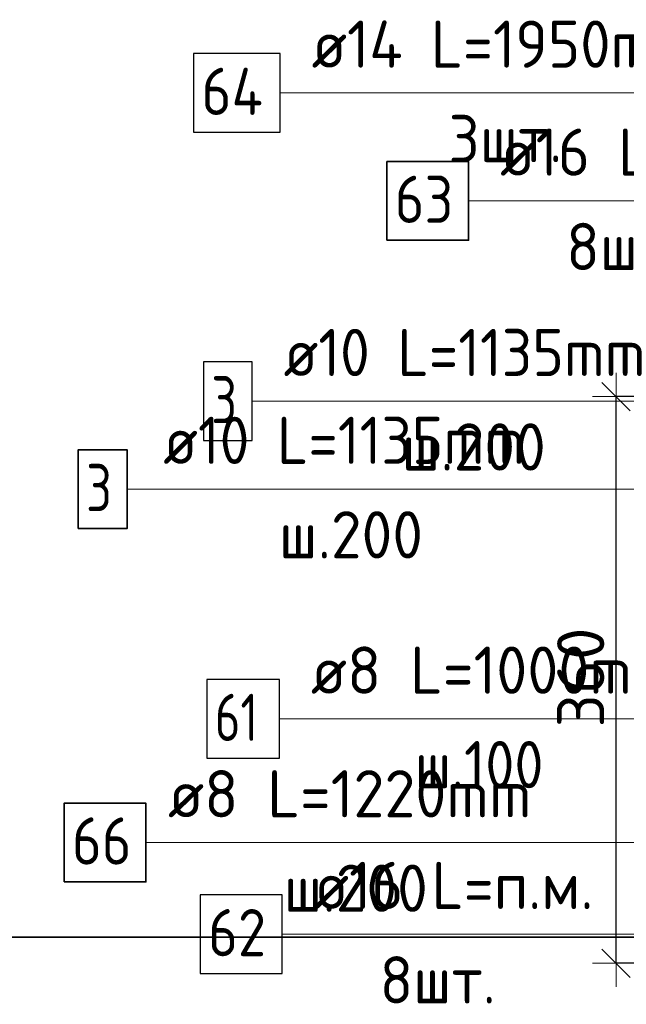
# Model space of a CAD drawing. Header units: metres. Extents: x -38 to 97, y -15 to 21.
# Tile 36 of 87: x 71.721 to 72.107, y 5.229 to 5.855. Entities that reach past the tile are written whole.
import ezdxf

# ---------------------------------------------------------------- set-up
doc = ezdxf.new("R2010")
doc.units = ezdxf.units.M
doc.header["$PDMODE"] = 65
for name, color, linetype, lineweight in [('XR$3$Арм.стержн. Арматура края', 96, 'Continuous', 35), ('XR$3$Арм.стержн. Доп. арматура', 180, 'Continuous', 35), ('XR$3$Арм.стержн. Хомут', 240, 'Continuous', 35), ('XR$3$Арм.стержн.горизонт. 1', 180, 'Continuous', 35), ('XR$5$Арм.стержн. Арматура края', 96, 'Continuous', 35), ('XR$5$Арм.стержн. Хомут', 240, 'Continuous', 35), ('XR$5$Арм.стержн.горизонт. 1', 180, 'Continuous', 35), ('XR$5$Размерная линия (1)', 7, 'Continuous', 13)]:
    doc.layers.add(name, color=color, linetype=linetype, lineweight=lineweight)
doc.styles.add('ISOCPEUR', font='txt')
doc.dimstyles.new('DIMSTYLE_24', dxfattribs={"dimtxt": 0.03, "dimasz": 0.03, "dimexe": 0, "dimexo": 0, "dimgap": 0.015, "dimtad": 2, "dimdec": 0, "dimlfac": 1000, "dimrnd": 5, "dimzin": 12, "dimdsep": 46, "dimtxsty": 'ISOCPEUR', "dimblk1": 'ALL_ML_STRICH', "dimblk2": 'ALL_ML_STRICH', "dimsah": 1, "dimcen": 0, "dimclrd": 7, "dimclre": 256, "dimclrt": 7, "dimadec": 0, "dimazin": 0, "dimtfac": 1, "dimtdec": 0, "dimtix": 1, "dimtmove": 2, "dimatfit": 3, "dimfxl": 0, "dimtzin": 0, "dimlwd": 0, "dimlwe": -3, "dimarcsym": 0})

# ---------------------------------------------------------------- blocks, each defined once
blk = doc.blocks.new('ALL_ML_STRICH')
at = {"color": 0, "linetype": 'ByBlock', "lineweight": -2}
for p, q in [((0, -0.5), (0, 0.5)), ((-0.3, -0.3), (0.3, 0.3)), ((-1, 0), (0.5, 0))]:
    blk.add_line(p, q, dxfattribs=at)
blk = doc.blocks.new('*D518')
at = {"layer": 'DEFPOINTS', "color": 7, "linetype": 'Continuous', "lineweight": 13, "transparency": 33554687}
for p in [(72.23488, 5.61517), (72.10014, 5.25517), (72.23488, 5.25517)]:
    blk.add_point(p, dxfattribs=at)
at = {"layer": 'XR$5$Размерная линия (1)', "color": 9, "linetype": 'Continuous', "lineweight": -2, "true_color": 0xc7c7c7, "transparency": 33554687}
for p, q in [((72.21488, 5.61517), (72.10014, 5.61517)), ((72.21488, 5.25517), (72.10014, 5.25517))]:
    blk.add_line(p, q, dxfattribs=at)
at = {"layer": 'XR$5$Размерная линия (1)', "color": 7, "linetype": 'Continuous', "lineweight": -2, "transparency": 33554687}
blk.add_line((72.10014, 5.25517), (72.10014, 5.61517), dxfattribs=at)
at = {"layer": 'XR$5$Размерная линия (1)', "color": 7, "linetype": 'Continuous', "lineweight": 13, "transparency": 33554687, "xscale": 0.03, "yscale": 0.03, "zscale": 0.03}
for p, rotation in [((72.10014, 5.61517), 90), ((72.10014, 5.25517), 270)]:
    blk.add_blockref('ALL_ML_STRICH', p, dxfattribs=dict(at, rotation=rotation))
at = {"layer": 'XR$5$Размерная линия (1)', "color": 7, "linetype": 'Continuous', "lineweight": 13, "transparency": 33554687, "insert": (72.07764, 5.43667), "char_height": 0.03, "width": 0.09, "attachment_point": 5, "rotation": 90, "style": 'ISOCPEUR'}
blk.add_mtext('\\A1;{360}', dxfattribs=at)

msp = doc.modelspace()

# ---------------------------------------------------------------- linework, layer by layer
at = {"color": 7, "linetype": 'Continuous', "lineweight": 35, "transparency": 33554687}
msp.add_line((67.91979, 5.27171), (86.41979, 5.27171), dxfattribs=at)
at = {"layer": 'XR$3$Арм.стержн. Арматура края', "color": 7, "linetype": 'Continuous', "lineweight": 13, "transparency": 33554687}
msp.add_line((71.86884, 5.61217), (72.17584, 5.61217), dxfattribs=at)
at = {"layer": 'XR$3$Арм.стержн. Арматура края', "color": 7, "linetype": 'Continuous', "lineweight": 25, "transparency": 33554687}
msp.add_lwpolyline([(71.83784, 5.58717), (71.86884, 5.58717), (71.86884, 5.63717), (71.83784, 5.63717), (71.83784, 5.58717)], dxfattribs=at)
at = {"layer": 'XR$3$Арм.стержн. Доп. арматура', "color": 7, "linetype": 'Continuous', "lineweight": 13, "transparency": 33554687}
msp.add_line((71.88664, 5.80808), (72.20264, 5.80808), dxfattribs=at)
at = {"layer": 'XR$3$Арм.стержн. Доп. арматура', "color": 7, "linetype": 'Continuous', "lineweight": 25, "transparency": 33554687}
msp.add_lwpolyline([(71.83164, 5.78308), (71.88664, 5.78308), (71.88664, 5.83308), (71.83164, 5.83308), (71.83164, 5.78308)], dxfattribs=at)
at = {"layer": 'XR$3$Арм.стержн. Хомут', "color": 7, "linetype": 'Continuous', "lineweight": 13, "transparency": 33554687}
msp.add_line((71.88614, 5.41033), (72.16914, 5.41033), dxfattribs=at)
at = {"layer": 'XR$3$Арм.стержн. Хомут', "color": 7, "linetype": 'Continuous', "lineweight": 25, "transparency": 33554687}
msp.add_lwpolyline([(71.84014, 5.38533), (71.88614, 5.38533), (71.88614, 5.43533), (71.84014, 5.43533), (71.84014, 5.38533)], dxfattribs=at)
at = {"layer": 'XR$3$Арм.стержн.горизонт. 1', "color": 7, "linetype": 'Continuous', "lineweight": 13, "transparency": 33554687}
msp.add_line((71.88791, 5.27357), (72.11391, 5.27357), dxfattribs=at)
at = {"layer": 'XR$3$Арм.стержн.горизонт. 1', "color": 7, "linetype": 'Continuous', "lineweight": 25, "transparency": 33554687}
msp.add_lwpolyline([(71.83591, 5.24857), (71.88791, 5.24857), (71.88791, 5.29857), (71.83591, 5.29857), (71.83591, 5.24857)], dxfattribs=at)
at = {"layer": 'XR$5$Арм.стержн. Арматура края', "color": 7, "linetype": 'Continuous', "lineweight": 13, "transparency": 33554687}
for p, q in [((71.78933, 5.55634), (72.09933, 5.55634)), ((72.09933, 5.55634), (72.25996, 5.55634))]:
    msp.add_line(p, q, dxfattribs=at)
at = {"layer": 'XR$5$Арм.стержн. Арматура края', "color": 7, "linetype": 'Continuous', "lineweight": 35, "transparency": 33554687}
msp.add_lwpolyline([(71.75833, 5.53134), (71.78933, 5.53134), (71.78933, 5.58134), (71.75833, 5.58134), (71.75833, 5.53134)], dxfattribs=at)
at = {"layer": 'XR$5$Арм.стержн. Хомут', "color": 7, "linetype": 'Continuous', "lineweight": 13, "transparency": 33554687}
for p, q in [((71.80138, 5.3318), (72.09338, 5.3318)), ((72.09338, 5.3318), (72.26292, 5.3318))]:
    msp.add_line(p, q, dxfattribs=at)
at = {"layer": 'XR$5$Арм.стержн. Хомут', "color": 7, "linetype": 'Continuous', "lineweight": 35, "transparency": 33554687}
msp.add_lwpolyline([(71.74938, 5.3068), (71.80138, 5.3068), (71.80138, 5.3568), (71.74938, 5.3568), (71.74938, 5.3068)], dxfattribs=at)
at = {"layer": 'XR$5$Арм.стержн.горизонт. 1', "color": 7, "linetype": 'Continuous', "lineweight": 13, "transparency": 33554687}
msp.add_line((72.00644, 5.73948), (72.23244, 5.73948), dxfattribs=at)
at = {"layer": 'XR$5$Арм.стержн.горизонт. 1', "color": 7, "linetype": 'Continuous', "lineweight": 35, "transparency": 33554687}
msp.add_lwpolyline([(71.95444, 5.71448), (72.00644, 5.71448), (72.00644, 5.76448), (71.95444, 5.76448), (71.95444, 5.71448)], dxfattribs=at)

# ---------------------------------------------------------------- texts
at = {"layer": 'XR$3$Арм.стержн. Арматура края', "color": 7, "linetype": 'Continuous', "lineweight": 25, "transparency": 33554687, "char_height": 0.03, "attachment_point": 7, "style": 'ISOCPEUR'}
for s, insert, width in [('\\W0.92;ø10 L=1135mm ', (71.88884, 5.62817), 0.2806692), ('\\W0.78;3', (71.84284, 5.59817), 0.0326407), ('\\W0.95;ш.200 ', (71.96384, 5.56817), 0.1311995)]:
    msp.add_mtext(s, dxfattribs=dict(at, insert=insert, width=width))
at = {"layer": 'XR$3$Арм.стержн. Доп. арматура', "color": 7, "linetype": 'Continuous', "lineweight": 25, "transparency": 33554687, "char_height": 0.03, "attachment_point": 7, "style": 'ISOCPEUR'}
for s, insert, width in [('\\W0.94;ø14 L=1950mm ', (71.90664, 5.82408), 0.2899763), ('\\W0.88;64', (71.83664, 5.79408), 0.0581992), ('\\W0.94;3шт. ', (71.99364, 5.76408), 0.1161286)]:
    msp.add_mtext(s, dxfattribs=dict(at, insert=insert, width=width))
at = {"layer": 'XR$3$Арм.стержн. Хомут', "color": 7, "linetype": 'Continuous', "lineweight": 25, "transparency": 33554687, "char_height": 0.03, "attachment_point": 7, "style": 'ISOCPEUR'}
for s, insert, width in [('\\W0.96;ø8 L=1000mm ', (71.90614, 5.42633), 0.2722217), ('\\W0.75;61', (71.84514, 5.39633), 0.0472281), ('\\W0.90;ш.100 ', (71.97214, 5.36633), 0.1244867)]:
    msp.add_mtext(s, dxfattribs=dict(at, insert=insert, width=width))
at = {"layer": 'XR$3$Арм.стержн.горизонт. 1', "color": 7, "linetype": 'Continuous', "lineweight": 25, "transparency": 33554687, "char_height": 0.03, "attachment_point": 7, "style": 'ISOCPEUR'}
for s, insert, width in [('\\W0.94;ø16 L=п.м.', (71.90791, 5.28957), 0.1999832), ('\\W0.87;62', (71.84091, 5.25957), 0.0550812), ('\\W0.94;8шт. ', (71.94991, 5.22957), 0.1161286)]:
    msp.add_mtext(s, dxfattribs=dict(at, insert=insert, width=width))
at = {"layer": 'XR$5$Арм.стержн. Арматура края', "color": 7, "linetype": 'Continuous', "lineweight": 25, "transparency": 33554687, "char_height": 0.03, "attachment_point": 7, "style": 'ISOCPEUR'}
for s, insert, width in [('\\W0.92;ø10 L=1135mm ', (71.81233, 5.57234), 0.2806692), ('\\W0.78;3', (71.76333, 5.54234), 0.0326407), ('\\W0.95;ш.200 ', (71.88583, 5.51234), 0.1311997)]:
    msp.add_mtext(s, dxfattribs=dict(at, insert=insert, width=width))
at = {"layer": 'XR$5$Арм.стержн. Хомут', "color": 7, "linetype": 'Continuous', "lineweight": 25, "transparency": 33554687, "char_height": 0.03, "attachment_point": 7, "style": 'ISOCPEUR'}
for s, insert, width in [('\\W0.96;ø8 L=1220mm ', (71.81538, 5.3478), 0.2722217), ('\\W0.87;66', (71.75438, 5.3178), 0.0550812), ('\\W0.95;ш.200 ', (71.88888, 5.2878), 0.1311997)]:
    msp.add_mtext(s, dxfattribs=dict(at, insert=insert, width=width))
at = {"layer": 'XR$5$Арм.стержн.горизонт. 1', "color": 7, "linetype": 'Continuous', "lineweight": 25, "transparency": 33554687, "char_height": 0.03, "attachment_point": 7, "style": 'ISOCPEUR'}
for s, insert, width in [('\\W0.94;ø16 L=п.м.', (72.02644, 5.75548), 0.1999832), ('\\W0.87;63', (71.95944, 5.72548), 0.0550812), ('\\W0.94;8шт. ', (72.06844, 5.69548), 0.1161286)]:
    msp.add_mtext(s, dxfattribs=dict(at, insert=insert, width=width))

# ---------------------------------------------------------------- dimensions: what is measured, and where the dimension line sits
at = {"layer": 'XR$5$Размерная линия (1)', "color": 7, "linetype": 'Continuous', "lineweight": 13, "transparency": 33554687}
dim = msp.add_linear_dim(base=(72.10014, 5.61517), p1=(72.21488, 5.25517), p2=(72.21488, 5.61517), angle=90, dimstyle='DIMSTYLE_24', override={"dimpost": '<>', "dimclrd": 7, "dimclre": 9, "dimclrt": 7, "dimlwd": 0, "dimlwe": 65533}, dxfattribs=at)
dim.commit()
dim.dimension.update_dxf_attribs({"geometry": '*D518', "text_midpoint": (72.07764, 5.43667), "dimtype": 160})

doc.saveas('drawing.dxf')
